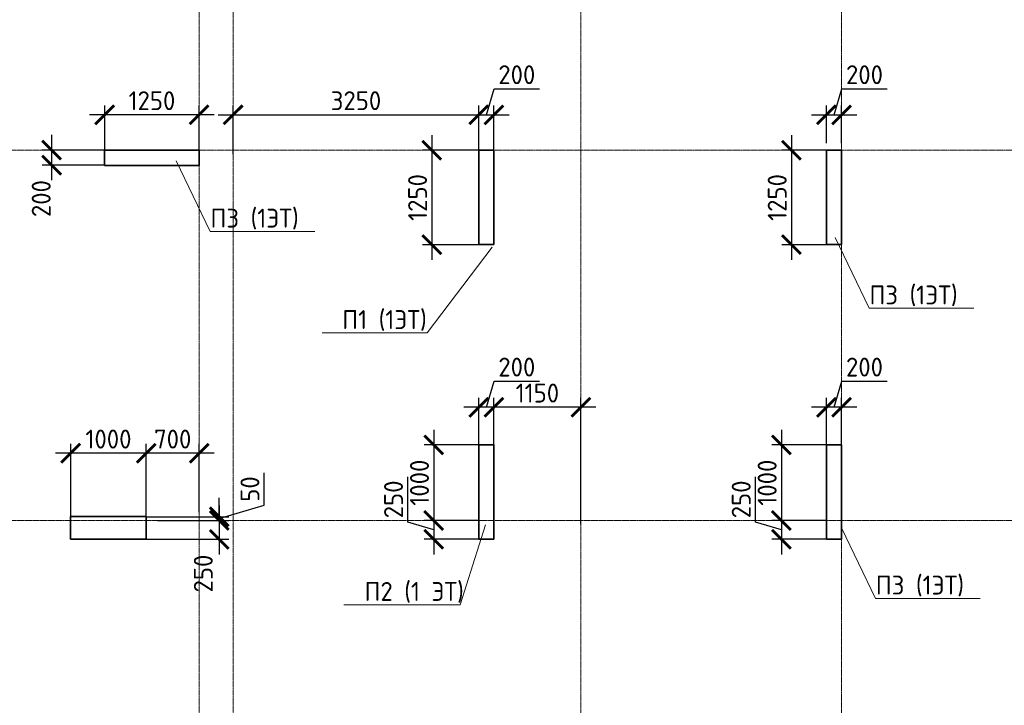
# Model space of a CAD drawing. Header units: millimetres. Extents: x 263826 to 1718326, y -423071 to 70137.
# Tile 208 of 256: x 433532 to 446560, y -46825 to -37750. Entities that reach past the tile are written whole.
import ezdxf
from ezdxf import colors
from ezdxf.entities.mleader import LeaderData, LeaderLine
from ezdxf.math import Vec2, Vec3

# ---------------------------------------------------------------- set-up
doc = ezdxf.new("R2010")
doc.units = ezdxf.units.MM
doc.linetypes.add('______5', pattern=[1100, 800, -100, 100, -100])
doc.linetypes.add('осевая', pattern=[50.8, 31.75, -6.35, 6.35, -6.35])
doc.layers.add('Колонна_ бетон', color=7, linetype='Continuous', lineweight=50, true_color=0xb4b496)
for name, color, linetype, lineweight in [('Оси', 40, '______5', 18), ('подоснова', 151, 'Continuous', 5), ('РАЗМЕРЫ', 1, 'Continuous', 9), ('Узлы', 7, 'Continuous', 0)]:
    doc.layers.add(name, color=color, linetype=linetype, lineweight=lineweight)
doc.styles.add('GOST-2.304_Type-B', font='GOST_Common.ttf')
doc.dimstyles.new('СПДС', dxfattribs={"dimscale": 100, "dimtxt": 2.5, "dimasz": 2.5, "dimexe": 1.25, "dimexo": 0, "dimtad": 1, "dimdec": 0, "dimtxsty": 'GOST-2.304_Type-B', "dimblk": 'ARCHTICK', "dimcen": 2.5, "dimdle": 2, "dimadec": 0, "dimazin": 2, "dimtfac": 0.75, "dimtdec": 0, "dimtmove": 1, "dimatfit": 3, "dimfxl": 1, "dimtolj": 1, "dimarcsym": 1})

# ---------------------------------------------------------------- blocks, each defined once
blk = doc.blocks.new('оси2')
at = {"layer": 'Оси', "color": 16, "linetype": 'осевая', "lineweight": 0, "ltscale": 0.5, "transparency": 33554687}
for p, q in [((996995.5, 5465.4), (996995.5, -20739.3)), ((1000445.5, 5465.4), (1000445.5, -20739.3)), ((991945.5, 4955.2), (991945.5, -20287.7)), ((992395.5, 4955.2), (992395.5, -20293.6)), ((979200, -9792.9), (1032582.1, -9792.9)), ((979200, -14692.9), (1032582.1, -14692.9))]:
    blk.add_line(p, q, dxfattribs=at)
blk = doc.blocks.new('_ArchTick')
at = {"color": 0, "linetype": 'ByBlock', "const_width": 0.15}
blk.add_lwpolyline([(-0.5, -0.5), (0.5, 0.5)], dxfattribs=at)
blk = doc.blocks.new('*D143')
at = {"layer": 'DEFPOINTS', "color": 0, "lineweight": 0, "transparency": 16777216}
for p in [(434657, -39009), (434657, -39528, -360), (435907, -39628, -360)]:
    blk.add_point(p, dxfattribs=at)
at = {"layer": 'РАЗМЕРЫ', "color": 0, "lineweight": -2, "transparency": 16777216}
for p, q in [((434657, -39528), (434657, -38884)), ((435907, -39628), (435907, -38884)), ((436107, -39009), (434457, -39009))]:
    blk.add_line(p, q, dxfattribs=at)
at = {"layer": 'РАЗМЕРЫ', "color": 0, "lineweight": -2, "transparency": 16777216, "xscale": 250, "yscale": 250, "zscale": 250, "rotation": 180}
blk.add_blockref('_ArchTick', (434657, -39009), dxfattribs=at)
at = {"layer": 'РАЗМЕРЫ', "color": 0, "lineweight": -2, "transparency": 16777216, "xscale": 250, "yscale": 250, "zscale": 250}
blk.add_blockref('_ArchTick', (435907, -39009), dxfattribs=at)
at = {"layer": 'РАЗМЕРЫ', "color": 0, "lineweight": 0, "transparency": 16777216, "insert": (435282, -38822), "char_height": 250, "attachment_point": 5, "style": 'GOST-2.304_Type-B'}
blk.add_mtext('\\A1;1250', dxfattribs=at)
blk = doc.blocks.new('*D144')
at = {"layer": 'DEFPOINTS', "color": 0, "lineweight": 0, "transparency": 16777216}
for p in [(434781, -39476, -360), (433955, -39676), (434657, -39676, -360)]:
    blk.add_point(p, dxfattribs=at)
at = {"layer": 'РАЗМЕРЫ', "color": 0, "lineweight": -2, "transparency": 16777216}
for p, q in [((433955, -39276), (433955, -39876)), ((434781, -39476), (433830, -39476)), ((434657, -39676), (433830, -39676))]:
    blk.add_line(p, q, dxfattribs=at)
at = {"layer": 'РАЗМЕРЫ', "color": 0, "lineweight": -2, "transparency": 16777216, "xscale": 250, "yscale": 250, "zscale": 250}
for p, rotation in [((433955, -39476), 90), ((433955, -39676), 270)]:
    blk.add_blockref('_ArchTick', p, dxfattribs=dict(at, rotation=rotation))
at = {"layer": 'РАЗМЕРЫ', "color": 0, "lineweight": 0, "transparency": 16777216, "insert": (433817, -40118), "char_height": 250, "attachment_point": 5, "rotation": 90, "style": 'GOST-2.304_Type-B'}
blk.add_mtext('\\A1;200', dxfattribs=at)
blk = doc.blocks.new('*D145')
at = {"layer": 'DEFPOINTS', "color": 0, "lineweight": 0, "transparency": 16777216}
for p in [(439607, -39009), (436357, -39528), (439607, -39528, -360)]:
    blk.add_point(p, dxfattribs=at)
at = {"layer": 'РАЗМЕРЫ', "color": 0, "lineweight": -2, "transparency": 16777216}
for p, q in [((436357, -39528), (436357, -38884)), ((439607, -39528), (439607, -38884)), ((436157, -39009), (439807, -39009))]:
    blk.add_line(p, q, dxfattribs=at)
at = {"layer": 'РАЗМЕРЫ', "color": 0, "lineweight": -2, "transparency": 16777216, "xscale": 250, "yscale": 250, "zscale": 250, "rotation": 180}
blk.add_blockref('_ArchTick', (436357, -39009), dxfattribs=at)
at = {"layer": 'РАЗМЕРЫ', "color": 0, "lineweight": -2, "transparency": 16777216, "xscale": 250, "yscale": 250, "zscale": 250}
blk.add_blockref('_ArchTick', (439607, -39009), dxfattribs=at)
at = {"layer": 'РАЗМЕРЫ', "color": 0, "lineweight": 0, "transparency": 16777216, "insert": (437982, -38822), "char_height": 250, "attachment_point": 5, "style": 'GOST-2.304_Type-B'}
blk.add_mtext('\\A1;3250', dxfattribs=at)
blk = doc.blocks.new('*D73')
at = {"layer": 'DEFPOINTS', "color": 0, "lineweight": 0, "transparency": 16777216}
for p in [(439807, -39009), (439607, -39373), (439807, -39528)]:
    blk.add_point(p, dxfattribs=at)
at = {"layer": 'РАЗМЕРЫ', "color": 0, "lineweight": -2, "transparency": 16777216}
for p, q in [((439707, -39009), (439810, -38665)), ((439810, -38665), (440410, -38665)), ((439607, -39373), (439607, -38884)), ((439807, -39528), (439807, -38884)), ((439407, -39009), (440007, -39009))]:
    blk.add_line(p, q, dxfattribs=at)
at = {"layer": 'РАЗМЕРЫ', "color": 0, "lineweight": -2, "transparency": 16777216, "xscale": 250, "yscale": 250, "zscale": 250, "rotation": 180}
blk.add_blockref('_ArchTick', (439607, -39009), dxfattribs=at)
at = {"layer": 'РАЗМЕРЫ', "color": 0, "lineweight": -2, "transparency": 16777216, "xscale": 250, "yscale": 250, "zscale": 250}
blk.add_blockref('_ArchTick', (439807, -39009), dxfattribs=at)
at = {"layer": 'РАЗМЕРЫ', "color": 0, "lineweight": 0, "transparency": 16777216, "insert": (440110, -38478), "char_height": 250, "attachment_point": 5, "style": 'GOST-2.304_Type-B'}
blk.add_mtext('\\A1;200', dxfattribs=at)
blk = doc.blocks.new('*D74')
at = {"layer": 'DEFPOINTS', "color": 0, "lineweight": 0, "transparency": 16777216}
for p in [(439707, -39478, -360), (438985, -40728), (439607, -40728, -360)]:
    blk.add_point(p, dxfattribs=at)
at = {"layer": 'РАЗМЕРЫ', "color": 0, "lineweight": -2, "transparency": 16777216}
for p, q in [((438985, -39278), (438985, -40928)), ((439707, -39478), (438860, -39478)), ((439607, -40728), (438860, -40728))]:
    blk.add_line(p, q, dxfattribs=at)
at = {"layer": 'РАЗМЕРЫ', "color": 0, "lineweight": -2, "transparency": 16777216, "xscale": 250, "yscale": 250, "zscale": 250}
for p, rotation in [((438985, -39478), 90), ((438985, -40728), 270)]:
    blk.add_blockref('_ArchTick', p, dxfattribs=dict(at, rotation=rotation))
at = {"layer": 'РАЗМЕРЫ', "color": 0, "lineweight": 0, "transparency": 16777216, "insert": (438797, -40103), "char_height": 250, "attachment_point": 5, "rotation": 90, "style": 'GOST-2.304_Type-B'}
blk.add_mtext('\\A1;1250', dxfattribs=at)
blk = doc.blocks.new('*D75')
at = {"layer": 'DEFPOINTS', "color": 0, "lineweight": 0, "transparency": 16777216}
for p in [(444407, -39009), (444207, -39383), (444407, -39383)]:
    blk.add_point(p, dxfattribs=at)
at = {"layer": 'РАЗМЕРЫ', "color": 0, "lineweight": -2, "transparency": 16777216}
for p, q in [((444307, -39009), (444410, -38665)), ((444410, -38665), (445010, -38665)), ((444207, -39383), (444207, -38884)), ((444407, -39383), (444407, -38884)), ((444007, -39009), (444607, -39009))]:
    blk.add_line(p, q, dxfattribs=at)
at = {"layer": 'РАЗМЕРЫ', "color": 0, "lineweight": -2, "transparency": 16777216, "xscale": 250, "yscale": 250, "zscale": 250, "rotation": 180}
blk.add_blockref('_ArchTick', (444207, -39009), dxfattribs=at)
at = {"layer": 'РАЗМЕРЫ', "color": 0, "lineweight": -2, "transparency": 16777216, "xscale": 250, "yscale": 250, "zscale": 250}
blk.add_blockref('_ArchTick', (444407, -39009), dxfattribs=at)
at = {"layer": 'РАЗМЕРЫ', "color": 0, "lineweight": 0, "transparency": 16777216, "insert": (444710, -38478), "char_height": 250, "attachment_point": 5, "style": 'GOST-2.304_Type-B'}
blk.add_mtext('\\A1;200', dxfattribs=at)
blk = doc.blocks.new('*D76')
at = {"layer": 'DEFPOINTS', "color": 0, "lineweight": 0, "transparency": 16777216}
for p in [(444207, -39478), (443743, -40728), (444207, -40728)]:
    blk.add_point(p, dxfattribs=at)
at = {"layer": 'РАЗМЕРЫ', "color": 0, "lineweight": -2, "transparency": 16777216}
for p, q in [((443743, -39278), (443743, -40928)), ((444207, -39478), (443618, -39478)), ((444207, -40728), (443618, -40728))]:
    blk.add_line(p, q, dxfattribs=at)
at = {"layer": 'РАЗМЕРЫ', "color": 0, "lineweight": -2, "transparency": 16777216, "xscale": 250, "yscale": 250, "zscale": 250}
for p, rotation in [((443743, -39478), 90), ((443743, -40728), 270)]:
    blk.add_blockref('_ArchTick', p, dxfattribs=dict(at, rotation=rotation))
at = {"layer": 'РАЗМЕРЫ', "color": 0, "lineweight": 0, "transparency": 16777216, "insert": (443555, -40103), "char_height": 250, "attachment_point": 5, "rotation": 90, "style": 'GOST-2.304_Type-B'}
blk.add_mtext('\\A1;1250', dxfattribs=at)
blk = doc.blocks.new('*D93')
at = {"layer": 'DEFPOINTS', "color": 0, "lineweight": 0, "transparency": 16777216}
for p in [(435207, -43488), (435907, -44270), (435207, -44428, -360)]:
    blk.add_point(p, dxfattribs=at)
at = {"layer": 'РАЗМЕРЫ', "color": 0, "lineweight": -2, "transparency": 16777216}
for p, q in [((435207, -44428), (435207, -43363)), ((435907, -44270), (435907, -43363)), ((436107, -43488), (435007, -43488))]:
    blk.add_line(p, q, dxfattribs=at)
at = {"layer": 'РАЗМЕРЫ', "color": 0, "lineweight": -2, "transparency": 16777216, "xscale": 250, "yscale": 250, "zscale": 250, "rotation": 180}
blk.add_blockref('_ArchTick', (435207, -43488), dxfattribs=at)
at = {"layer": 'РАЗМЕРЫ', "color": 0, "lineweight": -2, "transparency": 16777216, "xscale": 250, "yscale": 250, "zscale": 250}
blk.add_blockref('_ArchTick', (435907, -43488), dxfattribs=at)
at = {"layer": 'РАЗМЕРЫ', "color": 0, "lineweight": 0, "transparency": 16777216, "insert": (435557, -43301), "char_height": 250, "attachment_point": 5, "style": 'GOST-2.304_Type-B'}
blk.add_mtext('\\A1;700', dxfattribs=at)
blk = doc.blocks.new('*D94')
at = {"layer": 'DEFPOINTS', "color": 0, "lineweight": 0, "transparency": 16777216}
for p in [(434207, -43488), (434207, -44428), (435207, -44428)]:
    blk.add_point(p, dxfattribs=at)
at = {"layer": 'РАЗМЕРЫ', "color": 0, "lineweight": -2, "transparency": 16777216}
for p, q in [((434207, -44428), (434207, -43363)), ((435207, -44428), (435207, -43363)), ((435407, -43488), (434007, -43488))]:
    blk.add_line(p, q, dxfattribs=at)
at = {"layer": 'РАЗМЕРЫ', "color": 0, "lineweight": -2, "transparency": 16777216, "xscale": 250, "yscale": 250, "zscale": 250, "rotation": 180}
blk.add_blockref('_ArchTick', (434207, -43488), dxfattribs=at)
at = {"layer": 'РАЗМЕРЫ', "color": 0, "lineweight": -2, "transparency": 16777216, "xscale": 250, "yscale": 250, "zscale": 250}
blk.add_blockref('_ArchTick', (435207, -43488), dxfattribs=at)
at = {"layer": 'РАЗМЕРЫ', "color": 0, "lineweight": 0, "transparency": 16777216, "insert": (434707, -43301), "char_height": 250, "attachment_point": 5, "style": 'GOST-2.304_Type-B'}
blk.add_mtext('\\A1;1000', dxfattribs=at)
blk = doc.blocks.new('*D95')
at = {"layer": 'DEFPOINTS', "color": 0, "lineweight": 0, "transparency": 16777216}
for p in [(435354, -44378, -560), (435207, -44628, -200), (436173, -44628)]:
    blk.add_point(p, dxfattribs=at)
at = {"layer": 'РАЗМЕРЫ', "color": 0, "lineweight": -2, "transparency": 16777216}
for p, q in [((436173, -44178), (436173, -44828)), ((435354, -44378), (436298, -44378)), ((435207, -44628), (436298, -44628))]:
    blk.add_line(p, q, dxfattribs=at)
at = {"layer": 'РАЗМЕРЫ', "color": 0, "lineweight": -2, "transparency": 16777216, "xscale": 250, "yscale": 250, "zscale": 250}
for p, rotation in [((436173, -44378), 90), ((436173, -44628), 270)]:
    blk.add_blockref('_ArchTick', p, dxfattribs=dict(at, rotation=rotation))
at = {"layer": 'РАЗМЕРЫ', "color": 0, "lineweight": 0, "transparency": 16777216, "insert": (435962, -45081), "char_height": 250, "attachment_point": 5, "rotation": 90, "style": 'GOST-2.304_Type-B'}
blk.add_mtext('\\A1;250', dxfattribs=at)
blk = doc.blocks.new('*D96')
at = {"layer": 'DEFPOINTS', "color": 0, "lineweight": 0, "transparency": 16777216}
for p in [(439807, -42880), (439807, -44428, -360), (440957, -44428)]:
    blk.add_point(p, dxfattribs=at)
at = {"layer": 'РАЗМЕРЫ', "color": 0, "lineweight": -2, "transparency": 16777216}
for p, q in [((439807, -44428), (439807, -42755)), ((440957, -44428), (440957, -42755)), ((441157, -42880), (439607, -42880))]:
    blk.add_line(p, q, dxfattribs=at)
at = {"layer": 'РАЗМЕРЫ', "color": 0, "lineweight": -2, "transparency": 16777216, "xscale": 250, "yscale": 250, "zscale": 250, "rotation": 180}
blk.add_blockref('_ArchTick', (439807, -42880), dxfattribs=at)
at = {"layer": 'РАЗМЕРЫ', "color": 0, "lineweight": -2, "transparency": 16777216, "xscale": 250, "yscale": 250, "zscale": 250}
blk.add_blockref('_ArchTick', (440957, -42880), dxfattribs=at)
at = {"layer": 'РАЗМЕРЫ', "color": 0, "lineweight": 0, "transparency": 16777216, "insert": (440382, -42692), "char_height": 250, "attachment_point": 5, "style": 'GOST-2.304_Type-B'}
blk.add_mtext('\\A1;1150', dxfattribs=at)
blk = doc.blocks.new('*D97')
at = {"layer": 'DEFPOINTS', "color": 0, "lineweight": 0, "transparency": 16777216}
for p in [(439607, -42880), (439607, -43428), (439807, -43428)]:
    blk.add_point(p, dxfattribs=at)
at = {"layer": 'РАЗМЕРЫ', "color": 0, "lineweight": -2, "transparency": 16777216}
for p, q in [((439707, -42880), (439810, -42536)), ((439810, -42536), (440410, -42536)), ((439607, -43428), (439607, -42755)), ((439807, -43428), (439807, -42755)), ((440007, -42880), (439407, -42880))]:
    blk.add_line(p, q, dxfattribs=at)
at = {"layer": 'РАЗМЕРЫ', "color": 0, "lineweight": -2, "transparency": 16777216, "xscale": 250, "yscale": 250, "zscale": 250, "rotation": 180}
blk.add_blockref('_ArchTick', (439607, -42880), dxfattribs=at)
at = {"layer": 'РАЗМЕРЫ', "color": 0, "lineweight": -2, "transparency": 16777216, "xscale": 250, "yscale": 250, "zscale": 250}
blk.add_blockref('_ArchTick', (439807, -42880), dxfattribs=at)
at = {"layer": 'РАЗМЕРЫ', "color": 0, "lineweight": 0, "transparency": 16777216, "insert": (440110, -42348), "char_height": 250, "attachment_point": 5, "style": 'GOST-2.304_Type-B'}
blk.add_mtext('\\A1;200', dxfattribs=at)
blk = doc.blocks.new('*D98')
at = {"layer": 'DEFPOINTS', "color": 0, "lineweight": 0, "transparency": 16777216}
for p in [(439607, -43378, -200), (439010, -44378), (439607, -44378, -560)]:
    blk.add_point(p, dxfattribs=at)
at = {"layer": 'РАЗМЕРЫ', "color": 0, "lineweight": -2, "transparency": 16777216}
for p, q in [((439010, -43178), (439010, -44578)), ((439607, -43378), (438885, -43378)), ((439607, -44378), (438885, -44378))]:
    blk.add_line(p, q, dxfattribs=at)
at = {"layer": 'РАЗМЕРЫ', "color": 0, "lineweight": -2, "transparency": 16777216, "xscale": 250, "yscale": 250, "zscale": 250}
for p, rotation in [((439010, -43378), 90), ((439010, -44378), 270)]:
    blk.add_blockref('_ArchTick', p, dxfattribs=dict(at, rotation=rotation))
at = {"layer": 'РАЗМЕРЫ', "color": 0, "lineweight": 0, "transparency": 16777216, "insert": (438822, -43878), "char_height": 250, "attachment_point": 5, "rotation": 90, "style": 'GOST-2.304_Type-B'}
blk.add_mtext('\\A1;1000', dxfattribs=at)
blk = doc.blocks.new('*D99')
at = {"layer": 'DEFPOINTS', "color": 0, "lineweight": 0, "transparency": 16777216}
for p in [(439535, -44378), (439010, -44628), (439607, -44628, -200)]:
    blk.add_point(p, dxfattribs=at)
at = {"layer": 'РАЗМЕРЫ', "color": 0, "lineweight": -2, "transparency": 16777216}
for p, q in [((438666, -44399), (438666, -43799)), ((439010, -44178), (439010, -44828)), ((439010, -44503), (438666, -44399)), ((439535, -44378), (438885, -44378)), ((439607, -44628), (438885, -44628))]:
    blk.add_line(p, q, dxfattribs=at)
at = {"layer": 'РАЗМЕРЫ', "color": 0, "lineweight": -2, "transparency": 16777216, "xscale": 250, "yscale": 250, "zscale": 250}
for p, rotation in [((439010, -44378), 90), ((439010, -44628), 270)]:
    blk.add_blockref('_ArchTick', p, dxfattribs=dict(at, rotation=rotation))
at = {"layer": 'РАЗМЕРЫ', "color": 0, "lineweight": 0, "transparency": 16777216, "insert": (438479, -44099), "char_height": 250, "attachment_point": 5, "rotation": 90, "style": 'GOST-2.304_Type-B'}
blk.add_mtext('\\A1;250', dxfattribs=at)
blk = doc.blocks.new('*D100')
at = {"layer": 'DEFPOINTS', "color": 0, "lineweight": 0, "transparency": 16777216}
for p in [(444207, -42880), (444207, -43428, -360), (444407, -43428, -360)]:
    blk.add_point(p, dxfattribs=at)
at = {"layer": 'РАЗМЕРЫ', "color": 0, "lineweight": -2, "transparency": 16777216}
for p, q in [((444307, -42880), (444410, -42536)), ((444410, -42536), (445010, -42536)), ((444207, -43428), (444207, -42755)), ((444407, -43428), (444407, -42755)), ((444607, -42880), (444007, -42880))]:
    blk.add_line(p, q, dxfattribs=at)
at = {"layer": 'РАЗМЕРЫ', "color": 0, "lineweight": -2, "transparency": 16777216, "xscale": 250, "yscale": 250, "zscale": 250, "rotation": 180}
blk.add_blockref('_ArchTick', (444207, -42880), dxfattribs=at)
at = {"layer": 'РАЗМЕРЫ', "color": 0, "lineweight": -2, "transparency": 16777216, "xscale": 250, "yscale": 250, "zscale": 250}
blk.add_blockref('_ArchTick', (444407, -42880), dxfattribs=at)
at = {"layer": 'РАЗМЕРЫ', "color": 0, "lineweight": 0, "transparency": 16777216, "insert": (444710, -42348), "char_height": 250, "attachment_point": 5, "style": 'GOST-2.304_Type-B'}
blk.add_mtext('\\A1;200', dxfattribs=at)
blk = doc.blocks.new('*D188')
at = {"layer": 'DEFPOINTS', "color": 0, "lineweight": 0, "transparency": 16777216}
for p in [(435207, -44328, 160), (435354, -44378, -200), (436173, -44328)]:
    blk.add_point(p, dxfattribs=at)
at = {"layer": 'РАЗМЕРЫ', "color": 0, "lineweight": -2, "transparency": 16777216}
for p, q in [((436767, -44174), (436767, -43749)), ((436173, -44328), (436173, -44078)), ((436173, -44353), (436767, -44174)), ((435207, -44328), (436298, -44328)), ((435354, -44378), (436298, -44378)), ((436173, -44378), (436173, -44328)), ((436173, -44378), (436173, -44628))]:
    blk.add_line(p, q, dxfattribs=at)
at = {"layer": 'РАЗМЕРЫ', "color": 0, "lineweight": -2, "transparency": 16777216, "xscale": 250, "yscale": 250, "zscale": 250}
for p, rotation in [((436173, -44328), 270), ((436173, -44378), 90)]:
    blk.add_blockref('_ArchTick', p, dxfattribs=dict(at, rotation=rotation))
at = {"layer": 'РАЗМЕРЫ', "color": 0, "lineweight": 0, "transparency": 16777216, "insert": (436579, -43962), "char_height": 250, "attachment_point": 5, "rotation": 90, "style": 'GOST-2.304_Type-B'}
blk.add_mtext('\\A1;50', dxfattribs=at)
blk = doc.blocks.new('*D181')
at = {"layer": 'DEFPOINTS', "color": 0, "lineweight": 0, "transparency": 16777216}
for p in [(444207, -43378, -200), (443610, -44378), (444207, -44378, -560)]:
    blk.add_point(p, dxfattribs=at)
at = {"layer": 'РАЗМЕРЫ', "color": 0, "lineweight": -2, "transparency": 16777216}
for p, q in [((443610, -43178), (443610, -44578)), ((444207, -43378), (443485, -43378)), ((444207, -44378), (443485, -44378))]:
    blk.add_line(p, q, dxfattribs=at)
at = {"layer": 'РАЗМЕРЫ', "color": 0, "lineweight": -2, "transparency": 16777216, "xscale": 250, "yscale": 250, "zscale": 250}
for p, rotation in [((443610, -43378), 90), ((443610, -44378), 270)]:
    blk.add_blockref('_ArchTick', p, dxfattribs=dict(at, rotation=rotation))
at = {"layer": 'РАЗМЕРЫ', "color": 0, "lineweight": 0, "transparency": 16777216, "insert": (443422, -43878), "char_height": 250, "attachment_point": 5, "rotation": 90, "style": 'GOST-2.304_Type-B'}
blk.add_mtext('\\A1;1000', dxfattribs=at)
blk = doc.blocks.new('*D182')
at = {"layer": 'DEFPOINTS', "color": 0, "lineweight": 0, "transparency": 16777216}
for p in [(444135, -44378), (443610, -44628), (444207, -44628, -200)]:
    blk.add_point(p, dxfattribs=at)
at = {"layer": 'РАЗМЕРЫ', "color": 0, "lineweight": -2, "transparency": 16777216}
for p, q in [((443266, -44399), (443266, -43799)), ((443610, -44178), (443610, -44828)), ((443610, -44503), (443266, -44399)), ((444135, -44378), (443485, -44378)), ((444207, -44628), (443485, -44628))]:
    blk.add_line(p, q, dxfattribs=at)
at = {"layer": 'РАЗМЕРЫ', "color": 0, "lineweight": -2, "transparency": 16777216, "xscale": 250, "yscale": 250, "zscale": 250}
for p, rotation in [((443610, -44378), 90), ((443610, -44628), 270)]:
    blk.add_blockref('_ArchTick', p, dxfattribs=dict(at, rotation=rotation))
at = {"layer": 'РАЗМЕРЫ', "color": 0, "lineweight": 0, "transparency": 16777216, "insert": (443079, -44099), "char_height": 250, "attachment_point": 5, "rotation": 90, "style": 'GOST-2.304_Type-B'}
blk.add_mtext('\\A1;250', dxfattribs=at)
blk = doc.blocks.new('_None')

msp = doc.modelspace()

# ---------------------------------------------------------------- linework, layer by layer
at = {"layer": 'Колонна_ бетон', "color": 180, "linetype": 'Continuous', "lineweight": 35, "transparency": 33554687}
for p, q in [((434656.6295, -39477.5685, -7257.37226), (434656.6295, -39677.5685, -7257.37226)), ((435906.62946, -39477.5685, -7257.37226), (434656.6295, -39477.5685, -7257.37226)), ((435906.62946, -39677.5685, -7257.37226), (435906.62946, -39477.5685, -7257.37226)), ((439606.6295, -39477.5685, -7257.37226), (439606.6295, -40727.56847, -7257.37226)), ((439806.6295, -39477.5685, -7257.37226), (439606.6295, -39477.5685, -7257.37226)), ((439806.6295, -39477.5685, -7257.37226), (439806.6295, -40727.56847, -7257.37226)), ((444406.63106, -39477.5685, -7257.37226), (444206.63106, -39477.5685, -7257.37226)), ((444206.63106, -39477.5685, -7257.37226), (444206.63106, -40727.56847, -7257.37226)), ((444406.63106, -40727.56847, -7257.37226), (444406.63106, -39477.5685, -7257.37226)), ((434656.6295, -39677.5685, -7257.37226), (435906.62946, -39677.5685, -7257.37226)), ((439606.6295, -40727.56847, -7257.37226), (439806.6295, -40727.56847, -7257.37226)), ((444406.63106, -40727.56847, -7257.37226), (444206.63106, -40727.56847, -7257.37226)), ((439606.62947, -43377.56847, -7257.37226), (439606.62947, -44627.56843, -7257.37226)), ((439806.6295, -43377.56847, -7257.37226), (439606.62947, -43377.56847, -7257.37226)), ((439806.6295, -44627.56843, -7257.37226), (439806.6295, -43377.56847, -7257.37226)), ((444406.63106, -43377.56847, -7257.37226), (444206.63103, -43377.56847, -7257.37226)), ((444206.63106, -44627.56843, -7257.37226), (444206.63106, -43377.56847, -7257.37226)), ((444406.63106, -44627.56843, -7257.37226), (444406.63106, -43377.56847, -7257.37226)), ((434206.62953, -44327.56843, -7257.37226), (435206.6295, -44327.56843, -7257.37226)), ((434206.62955, -44327.56843, -7257.37226), (434206.62955, -44627.56843, -7257.37226)), ((435206.6295, -44327.56843, -7257.37226), (435206.6295, -44627.56843, -7257.37226)), ((435206.6295, -44627.56843, -7257.37226), (434206.62953, -44627.56843, -7257.37226)), ((439806.6295, -44627.56843, -7257.37226), (439606.62947, -44627.56843, -7257.37226)), ((444206.63103, -44627.56843, -7257.37226), (444406.63106, -44627.56843, -7257.37226))]:
    msp.add_line(p, q, dxfattribs=at)

# ---------------------------------------------------------------- block references
at = {"layer": 'РАЗМЕРЫ'}
msp.add_blockref('оси2', (-556038.78144, -29684.68687, -7617.37226), dxfattribs=at)

# ---------------------------------------------------------------- dimensions: what is measured, and where the dimension line sits
at = {"layer": 'РАЗМЕРЫ', "color": 146, "lineweight": 0, "true_color": 0x006272}
for base, p1, p2, picture, middle in [((439806.77964, -39009.24714, -7057.37226), (439606.77964, -39372.74714, -7057.37226), (439806.77964, -39527.56947, -7057.37226), '*D73', (439872.40464, -38477.99714, -7057.37226)), ((444406.63187, -39009.24714, -7057.37226), (444206.77964, -39382.74714, -7057.37226), (444406.63187, -39382.74714, -7057.37226), '*D75', (444472.33075, -38477.99714, -7057.37226)), ((434656.77353, -39009.24714, -7057.37226), (435906.77964, -39627.56947, -7417.37226), (434656.77353, -39527.56947, -7417.37226), '*D143', (435281.77658, -38821.74714, -7057.37226)), ((439606.77964, -39009.24714, -7057.37226), (436356.63187, -39527.56909, -7057.37226), (439606.77964, -39527.56909, -7417.37226), '*D145', (437981.70575, -38821.74714, -7057.37226)), ((439606.77964, -42879.74714, -7057.37226), (439806.77964, -43427.56947, -7057.37226), (439606.77964, -43427.56947, -7057.37226), '*D97', (439872.40464, -42348.49714, -7057.37226)), ((444206.77964, -42879.74714, -7057.37226), (444406.63187, -43427.56947, -7417.37226), (444206.77964, -43427.56947, -7417.37226), '*D100', (444472.33075, -42348.49714, -7057.37226)), ((439806.77964, -42879.74714, -7057.37226), (440956.63187, -44427.56909, -7057.37226), (439806.77964, -44427.56909, -7417.37226), '*D96', (440381.70575, -42692.24714, -7057.37226)), ((434206.77964, -43488.24714, -7057.37226), (435206.77964, -44427.56947, -7057.37226), (434206.77964, -44427.56947, -7057.37226), '*D94', (434706.77964, -43300.74714, -7057.37226)), ((435206.77964, -43488.24714, -7057.37226), (435906.63187, -44269.74714, -7057.37226), (435206.77964, -44427.56909, -7417.37226), '*D93', (435556.70575, -43300.74714, -7057.37226))]:
    dim = msp.add_linear_dim(base=base, p1=p1, p2=p2, dimstyle='СПДС', override={"dimtofl": 0}, dxfattribs=at)
    dim.commit()
    dim.dimension.update_dxf_attribs({"geometry": picture, "text_midpoint": middle})
for base, p1, p2, picture, middle in [((433955.34995, -39675.68111, -7057.37226), (434780.84995, -39475.68111, -7417.37226), (434656.77353, -39675.68111, -7417.37226), '*D144', (434004.06617, -40117.78413, -7057.37226)), ((436172.81265, -44627.56843, -7057.37226), (435354.28888, -44377.56843, -7617.37226), (435206.6295, -44627.56843, -7257.37226), '*D95', (436149.82852, -45081.49155, -7057.37226))]:
    dim = msp.add_linear_dim(base=base, p1=p1, p2=p2, angle=90, dimstyle='СПДС', override={"dimtofl": 0}, dxfattribs=at)
    dim.commit()
    dim.dimension.update_dxf_attribs({"geometry": picture, "text_midpoint": middle, "dimtype": 160})
for base, p1, p2, picture, middle in [((438984.84995, -40727.56847, -7257.37226), (439706.77964, -39477.56847, -7617.37226), (439606.77964, -40727.56847, -7617.37226), '*D74', (438797.34995, -40102.56847, -7257.37226)), ((443742.70137, -40727.56847, -7257.37226), (444206.63106, -39477.56847, -7257.37226), (444206.63106, -40727.56847, -7257.37226), '*D76', (443555.20137, -40102.56847, -7257.37226)), ((439009.84995, -44377.56843, -7057.37226), (439606.77964, -43377.56847, -7257.37226), (439606.77961, -44377.56843, -7617.37226), '*D98', (438822.34995, -43877.56845, -7057.37226)), ((443609.85151, -44377.56843, -7057.37226), (444206.7812, -43377.56847, -7257.37226), (444206.78117, -44377.56843, -7617.37226), '*D181', (443422.35151, -43877.56845, -7057.37226)), ((436172.81265, -44327.56843, -7417.37226), (435354.28888, -44377.56843, -7617.37226), (435206.6295, -44327.56843, -7257.37226), '*D188', (436579.06265, -44111.94343, -7417.37226)), ((439009.84995, -44627.56843, -7057.37226), (439534.84995, -44377.56843, -7057.37226), (439606.62947, -44627.56843, -7257.37226), '*D99', (438478.59995, -44336.94343, -7057.37226)), ((443609.85151, -44627.56843, -7057.37226), (444134.85151, -44377.56843, -7057.37226), (444206.63103, -44627.56843, -7257.37226), '*D182', (443078.60151, -44336.94343, -7057.37226))]:
    dim = msp.add_linear_dim(base=base, p1=p1, p2=p2, angle=90, dimstyle='СПДС', override={"dimtofl": 0}, dxfattribs=at)
    dim.commit()
    dim.dimension.update_dxf_attribs({"geometry": picture, "text_midpoint": middle})

# ---------------------------------------------------------------- leaders
at = {"layer": 'подоснова', "color": 4, "ltscale": 0.3}
ml = msp.add_multileader_mtext('Standard', dxfattribs=at)
ml.set_content('П1 (1ЭТ)', color=4, style='GOST-2.304_Type-B')
ml.set_leader_properties(color=256, linetype='ByLayer', lineweight=15)
ml.set_arrow_properties(name='NONE')
ml.build(insert=Vec2(0, 0))
ml.multileader.update_dxf_attribs({"text_left_attachment_type": 6, "text_right_attachment_type": 6, "dogleg_length": 0.1, "arrow_head_size": 18})
ctx = ml.context
ctx.base_point, ctx.char_height, ctx.arrow_head_size, ctx.landing_gap_size, ctx.plane_origin = Vec3(437796.36243, -41894.2761), 250, 18, 20, Vec3(429941.39721, -40626.37002)
ctx.left_attachment, ctx.right_attachment, ctx.text_align_type = 6, 6, 1
notes = []
notes.append((ctx, [(1, (1, 1, 0), (438922.06849, -41894.2761), (-1, 0), 0.1, [(0, [(439784.33256, -40758.55787)], 0, [])])]))
ctx.mtext.insert, ctx.mtext.alignment, ctx.mtext.flow_direction = Vec3(438359.16546, -41594.2761), 2, 5
at = {"layer": 'подоснова', "color": 2, "ltscale": 0.3}
ml = msp.add_multileader_mtext('Standard', dxfattribs=at)
ml.set_content(' П2 (1 ЭТ)', color=2, style='GOST-2.304_Type-B')
ml.set_leader_properties(color=256, linetype='ByLayer', lineweight=15)
ml.set_arrow_properties(name='NONE')
ml.build(insert=Vec2(0, 0))
ml.multileader.update_dxf_attribs({"text_left_attachment_type": 6, "text_right_attachment_type": 6, "dogleg_length": 0.1, "arrow_head_size": 18})
ctx = ml.context
ctx.base_point, ctx.char_height, ctx.arrow_head_size, ctx.landing_gap_size, ctx.plane_origin = Vec3(437990.47071, -45493.07141, -7437.37226), 250, 18, 20, Vec3(430374.21464, -41015.21263, -7437.37226)
ctx.left_attachment, ctx.right_attachment, ctx.text_align_type = 6, 6, 1
notes.append((ctx, [(1, (1, 1, 0), (439362.38889, -45493.07141, -7437.37226), (-1, 0), 0.1, [(0, [(439695.20539, -44435.57937, -7437.37226)], 0, [])])]))
ctx.mtext.insert, ctx.mtext.alignment, ctx.mtext.flow_direction = Vec3(438676.3798, -45193.07141, -7437.37226), 2, 5
at = {"layer": 'Узлы', "color": 80, "linetype": 'Continuous', "lineweight": 0}
ml = msp.add_multileader_mtext('Standard', dxfattribs=at)
ml.set_content('П3 (1ЭТ)', color=80, style='GOST-2.304_Type-B')
ml.set_leader_properties(color=256, linetype='ByLayer', lineweight=15)
ml.set_arrow_properties(name='NONE')
ml.build(insert=Vec2(0, 0))
ml.multileader.update_dxf_attribs({"text_left_attachment_type": 6, "text_right_attachment_type": 6, "dogleg_length": 0.1, "arrow_head_size": 18})
ctx = ml.context
ctx.base_point, ctx.char_height, ctx.arrow_head_size, ctx.landing_gap_size, ctx.plane_origin = Vec3(436052.64242, -40551.45441, -7617.37226), 250, 18, 20, Vec3(426572.96954, -34192.72634, -7617.37226)
ctx.left_attachment, ctx.right_attachment, ctx.text_align_type = 6, 6, 1
notes.append((ctx, [(0, (1, 1, 0), (436052.54242, -40551.45441, -7617.37226), (1, 0), 0.1, [(0, [(435602.82094, -39617.64832, -7617.37226)], 0, [])])]))
ctx.mtext.insert, ctx.mtext.alignment, ctx.mtext.flow_direction = Vec3(436640.44545, -40251.45441, -7617.37226), 2, 5
ml = msp.add_multileader_mtext('Standard', dxfattribs=at)
ml.set_content('П3 (1ЭТ)', color=80, style='GOST-2.304_Type-B')
ml.set_leader_properties(color=256, linetype='ByLayer', lineweight=15)
ml.set_arrow_properties(name='NONE')
ml.build(insert=Vec2(0, 0))
ml.multileader.update_dxf_attribs({"text_left_attachment_type": 6, "text_right_attachment_type": 6, "dogleg_length": 0.1, "arrow_head_size": 18})
ctx = ml.context
ctx.base_point, ctx.char_height, ctx.arrow_head_size, ctx.landing_gap_size, ctx.plane_origin = Vec3(444771.37308, -41567.65237, -7617.37226), 250, 18, 20, Vec3(435291.7002, -35208.9243, -7617.37226)
ctx.left_attachment, ctx.right_attachment, ctx.text_align_type = 6, 6, 1
notes.append((ctx, [(0, (1, 1, 0), (444771.27308, -41567.65237, -7617.37226), (1, 0), 0.1, [(0, [(444321.55161, -40633.84628, -7617.37226)], 0, [])])]))
ctx.mtext.insert, ctx.mtext.alignment, ctx.mtext.flow_direction = Vec3(445359.17611, -41267.65237, -7617.37226), 2, 5
ml = msp.add_multileader_mtext('Standard', dxfattribs=at)
ml.set_content('П3 (1ЭТ)', color=80, style='GOST-2.304_Type-B')
ml.set_leader_properties(color=256, linetype='ByLayer', lineweight=15)
ml.set_arrow_properties(name='NONE')
ml.build(insert=Vec2(0, 0))
ml.multileader.update_dxf_attribs({"text_left_attachment_type": 6, "text_right_attachment_type": 6, "dogleg_length": 0.1, "arrow_head_size": 18})
ctx = ml.context
ctx.base_point, ctx.char_height, ctx.arrow_head_size, ctx.landing_gap_size, ctx.plane_origin = Vec3(444855.28042, -45409.02111, -7617.37226), 250, 18, 20, Vec3(435375.60753, -39050.29305, -7617.37226)
ctx.left_attachment, ctx.right_attachment, ctx.text_align_type = 6, 6, 1
notes.append((ctx, [(0, (1, 1, 0), (444855.18042, -45409.02111, -7617.37226), (1, 0), 0.1, [(0, [(444405.45894, -44475.21502, -7617.37226)], 0, [])])]))
ctx.mtext.insert, ctx.mtext.alignment, ctx.mtext.flow_direction = Vec3(445443.08345, -45109.02111, -7617.37226), 2, 5
for ctx, leaders in notes:
    for number, flags, end, landing, length, lines in leaders:
        leader = LeaderData()
        leader.index, (leader.has_last_leader_line, leader.has_dogleg_vector, leader.attachment_direction) = number, flags
        leader.last_leader_point, leader.dogleg_vector, leader.dogleg_length = Vec3(end), Vec3(landing), length
        for number, points, colour, breaks in lines:
            line = LeaderLine()
            line.index, line.vertices, line.color, line.breaks = number, Vec3.list(points), colors.encode_raw_color(colour), breaks
            leader.lines.append(line)
        ctx.leaders.append(leader)

doc.saveas('drawing.dxf')
